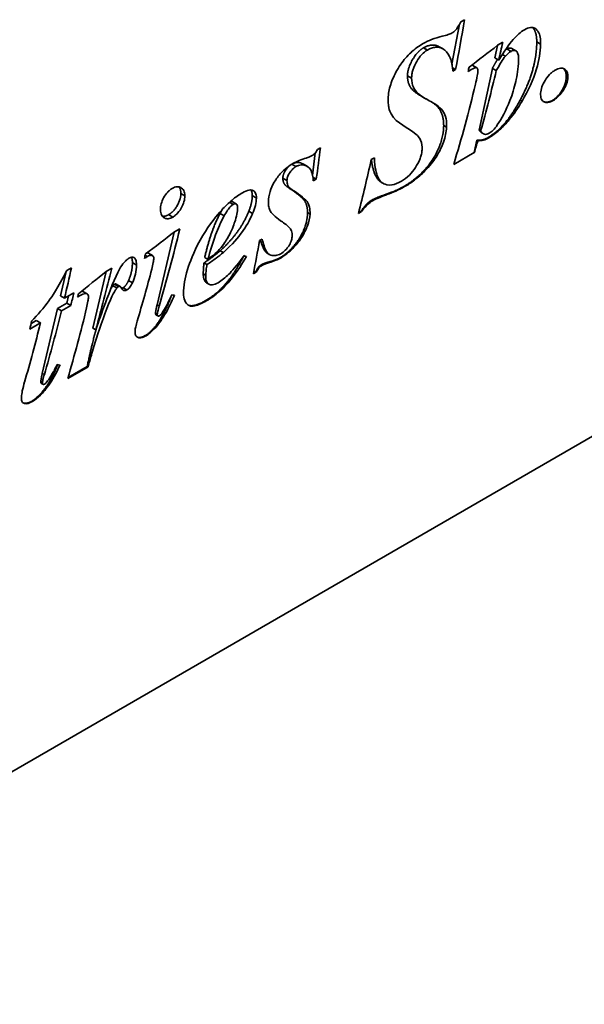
# Model space of a CAD drawing. Header units: millimetres. Extents: x 66 to 1674, y 20 to 1168.
# Tile 16 of 23: x 1454 to 1470, y 327 to 355. Entities that reach past the tile are written whole.
import ezdxf

# ---------------------------------------------------------------- set-up
doc = ezdxf.new("R2010")
doc.units = ezdxf.units.MM
doc.header["$LTSCALE"] = 4
doc.layers.add('Krawędzie widoczne(ISO)', color=7, linetype='Continuous', lineweight=35, true_color=0x262659)
doc.layers.add('Widoczne krawędzie styczne(ISO)', color=7, linetype='Continuous', lineweight=35, true_color=0x1a1a3e)

msp = doc.modelspace()

# ---------------------------------------------------------------- linework, layer by layer
at = {"layer": 'Krawędzie widoczne(ISO)'}
for p, q in [((1466.3, 354.793), (1466.405, 354.854)), ((1466.268, 354.73), (1466.048, 353.574)), ((1467.361, 354.12), (1467.509, 354.205)), ((1465.793, 354.014), (1465.678, 354.08)), ((1467.353, 354.113), (1467.277, 353.763)), ((1467.885, 353.959), (1467.768, 354.026)), ((1467.394, 353.695), (1467.277, 353.763)), ((1467.584, 353.805), (1467.496, 353.855)), ((1466.154, 353.423), (1466.064, 353.475)), ((1466.154, 353.423), (1466.075, 353.377)), ((1466.768, 353.472), (1466.649, 353.54)), ((1467.211, 353.456), (1466.831, 351.684)), ((1467.322, 353.392), (1467.211, 353.456)), ((1465.309, 352.577), (1465.191, 352.645)), ((1407.18, 306.58), (1485.366, 351.72)), ((1466.873, 351.66), (1466.831, 351.684)), ((1466.767, 351.392), (1466.689, 351.037)), ((1466.791, 351.378), (1466.767, 351.392)), ((1466.957, 351.575), (1466.925, 351.593)), ((1462.182, 351.13), (1462.269, 351.18)), ((1462.123, 351.032), (1462.047, 350.38)), ((1463.729, 350.837), (1463.819, 350.889)), ((1466.689, 351.037), (1466.099, 350.696)), ((1461.885, 350.646), (1461.766, 350.714)), ((1462.151, 350.276), (1462.056, 350.331)), ((1462.151, 350.276), (1462.064, 350.225)), ((1464.078, 350.152), (1464.029, 350.18)), ((1459.855, 349.563), (1459.735, 349.632)), ((1463.455, 349.349), (1463.363, 349.295)), ((1463.44, 349.358), (1463.368, 349.317)), ((1463.455, 349.349), (1463.44, 349.358)), ((1458.081, 348.762), (1458.229, 348.847)), ((1458.069, 348.753), (1457.577, 346.668)), ((1460.52, 348.512), (1460.596, 348.557)), ((1457.447, 348.081), (1457.328, 348.15)), ((1459.038, 347.974), (1458.947, 348.027)), ((1460.804, 348.112), (1460.765, 348.134)), ((1454.989, 347.656), (1455.119, 347.73)), ((1456.116, 347.627), (1456.274, 347.719)), ((1459.01, 347.822), (1458.926, 347.871)), ((1454.952, 347.585), (1454.799, 346.93)), ((1456.115, 347.627), (1455.731, 345.999)), ((1460.432, 347.612), (1460.345, 347.561)), ((1460.416, 347.621), (1460.349, 347.583)), ((1460.432, 347.612), (1460.416, 347.621)), ((1456.422, 347.152), (1456.309, 347.217)), ((1456.514, 347.198), (1456.401, 347.263)), ((1459.063, 347.262), (1459.013, 347.291)), ((1454.919, 346.861), (1454.799, 346.93)), ((1454.919, 346.861), (1455.186, 347.015)), ((1455.029, 346.924), (1454.983, 346.72)), ((1455.567, 346.984), (1455.448, 347.052)), ((1454.714, 346.564), (1454.281, 344.698)), ((1454.983, 346.72), (1454.714, 346.564)), ((1454.832, 346.496), (1454.714, 346.564)), ((1455.101, 346.652), (1454.832, 346.496)), ((1455.101, 346.652), (1454.983, 346.72)), ((1457.602, 346.348), (1457.557, 346.374)), ((1454.227, 346.147), (1453.923, 345.972)), ((1454.109, 346.215), (1453.955, 346.126)), ((1454.227, 346.147), (1454.109, 346.215)), ((1455.814, 345.951), (1455.731, 345.999)), ((1455.595, 344.888), (1455.011, 344.551)), ((1455.572, 344.901), (1455.02, 344.582)), ((1455.595, 344.888), (1455.572, 344.901)), ((1454.296, 344.389), (1454.254, 344.412))]:
    msp.add_line(p, q, dxfattribs=at)
for centre, major_axis, ratio, start_param, end_param in [((1439.188, 369.136), (-9.572, 37.734), 0.691547, 4.116107, 4.156721), ((1440.546, 369.92), (-7.477, 38.523), 0.702376, 4.146406, 4.16079), ((1440.978, 370.17), (-165.366, -124.758), 0.138768, 1.620844, 1.625834), ((1439.618, 369.385), (7.477, -38.523), 0.702376, 1.010782, 1.014207), ((1440.545, 369.919), (-7.629, 38.468), 0.701706, 4.084685, 4.134559), ((1439.963, 369.584), (7.395, -38.552), 0.702729, 0.929835, 0.996375), ((1440.561, 369.929), (-7.236, 38.608), 0.703398, 4.074794, 4.08478), ((1435.293, 366.887), (-14.216, 35.672), 0.652276, 3.990518, 4.017821), ((1437.029, 367.889), (10.295, -37.441), 0.686936, 0.874311, 0.920106), ((1431.269, 364.564), (-5.821, 39.088), 0.708602, 4.133494, 4.195868), ((1431.722, 364.826), (-171.85, -128.55), 0.133699, 1.619444, 1.624336), ((1433.806, 366.029), (14.103, -35.727), 0.653544, 0.794122, 0.823653), ((1430.333, 364.023), (4.804, -39.412), 0.711531, 1.067278, 1.070801), ((1431.096, 364.464), (-41.601, 20.01), 0.068653, 2.373985, 2.376241), ((1427.98, 362.665), (-5.965, 39.041), 0.708137, 4.190398, 4.214469), ((1429.315, 363.436), (-5.819, 39.089), 0.708609, 4.146285, 4.195916), ((1430.669, 364.218), (5.558, -39.174), 0.709423, 0.995109, 1.03733), ((1429.628, 363.617), (-137.341, -108.337), 0.165868, 1.627241, 1.633111), ((1428.245, 362.818), (-6.799, 38.76), 0.705154, 4.162558, 4.172735), ((1428.407, 362.912), (6.264, -38.942), 0.707122, 1.036516, 1.03906), ((1428.325, 362.864), (-51.59, 13.526), 0.186785, 2.231741, 2.233603), ((1428.783, 363.129), (7.373, -38.56), 0.702823, 0.939407, 0.998019), ((1427.98, 362.665), (-6.166, 38.975), 0.70746, 4.124059, 4.175968), ((1427.377, 362.317), (5.972, -39.039), 0.708114, 0.990592, 1.038481), ((1427.047, 362.127), (9.167, -37.893), 0.693922, 0.970541, 0.977098), ((1424.941, 360.91), (-50.864, 14.023), 0.181317, 2.245032, 2.246993), ((1466.28, 384.778), (42.857, -74.231), 0.57735, 5.173935, 6.852137)]:
    msp.add_ellipse(centre, major_axis=major_axis, ratio=ratio, start_param=start_param, end_param=end_param, dxfattribs=at)
for points, degree, knots in [([(1466.051, 354.473), (1466.086, 354.493), (1466.12, 354.52), (1466.175, 354.579), (1466.196, 354.607), (1466.249, 354.692), (1466.276, 354.745), (1466.3, 354.793)], 3, [0, 0, 0, 0, 0.02584113, 0.02584113, 0.04468901, 0.04468901, 0.06652934, 0.06652934, 0.06652934, 0.06652934]), ([(1465.772, 354.378), (1465.826, 354.392), (1465.887, 354.408), (1465.979, 354.439), (1466.02, 354.455), (1466.051, 354.473)], 3, [0, 0, 0, 0, 0.04094598, 0.04094598, 0.06875751, 0.06875751, 0.06875751, 0.06875751]), ([(1467.394, 353.695), (1467.547, 353.938), (1467.691, 354.15), (1467.839, 354.32), (1467.897, 354.384), (1468.024, 354.494), (1468.078, 354.533), (1468.132, 354.565)], 3, [0, 0, 0, 0, 0.1507372, 0.1507372, 0.1892912, 0.1892912, 0.2166117, 0.2166117, 0.2166117, 0.2166117]), ([(1468.132, 354.565), (1468.193, 354.6), (1468.252, 354.624), (1468.355, 354.635), (1468.396, 354.627), (1468.481, 354.579), (1468.511, 354.533), (1468.552, 354.463), (1468.57, 354.412), (1468.593, 354.292), (1468.598, 354.225), (1468.596, 354.154)], 3, [0, 0, 0, 0, 0.0448332, 0.0448332, 0.0825487, 0.0825487, 0.1337278, 0.1337278, 0.2183264, 0.2183264, 0.3093483, 0.3093483, 0.3093483, 0.3093483]), ([(1465.222, 354.171), (1465.301, 354.217), (1465.386, 354.254), (1465.566, 354.322), (1465.672, 354.353), (1465.772, 354.378)], 3, [0, 0, 0, 0, 0.0586509, 0.0586509, 0.1351873, 0.1351873, 0.1351873, 0.1351873]), ([(1464.216, 352.548), (1464.215, 352.673), (1464.233, 352.805), (1464.312, 353.08), (1464.369, 353.214), (1464.474, 353.411), (1464.52, 353.49), (1464.665, 353.7), (1464.761, 353.81), (1464.98, 354.015), (1465.101, 354.101), (1465.222, 354.171)], 3, [0, 0, 0, 0, 0.0800934, 0.0800934, 0.157934, 0.157934, 0.1971005, 0.1971005, 0.256095, 0.256095, 0.3215872, 0.3215872, 0.3215872, 0.3215872]), ([(1465.345, 353.984), (1465.287, 353.951), (1465.231, 353.906), (1465.126, 353.792), (1465.08, 353.727), (1465.004, 353.597), (1464.958, 353.508), (1464.914, 353.367), (1464.905, 353.328), (1464.892, 353.25), (1464.89, 353.213), (1464.89, 353.177)], 3, [0, 0, 0, 0, 0.0431586, 0.0431586, 0.0859178, 0.0859178, 0.1223319, 0.1223319, 0.1366749, 0.1366749, 0.1511919, 0.1511919, 0.1511919, 0.1511919]), ([(1465.678, 354.08), (1465.639, 354.103), (1465.428, 354.159), (1465.235, 354.048)], 2, [0.734375, 0.734375, 0.734375, 1, 2, 2, 2]), ([(1465.981, 353.8), (1465.932, 353.896), (1465.868, 353.974), (1465.717, 354.055), (1465.645, 354.067), (1465.538, 354.059), (1465.501, 354.051), (1465.424, 354.025), (1465.385, 354.007), (1465.345, 353.984)], 3, [0, 0, 0, 0, 0.0860492, 0.0860492, 0.1518114, 0.1518114, 0.1854881, 0.1854881, 0.2193045, 0.2193045, 0.2193045, 0.2193045]), ([(1467.746, 353.946), (1467.718, 353.93), (1467.69, 353.91), (1467.635, 353.862), (1467.609, 353.835), (1467.584, 353.805)], 3, [0, 0, 0, 0, 0.02076058, 0.02076058, 0.0418736, 0.0418736, 0.0418736, 0.0418736]), ([(1467.965, 353.677), (1467.967, 353.75), (1467.962, 353.82), (1467.932, 353.919), (1467.913, 353.938), (1467.88, 353.964), (1467.858, 353.973), (1467.819, 353.973), (1467.805, 353.971), (1467.776, 353.962), (1467.761, 353.955), (1467.746, 353.946)], 3, [0, 0, 0, 0, 0.0480075, 0.0480075, 0.0896202, 0.0896202, 0.1454758, 0.1454758, 0.173726, 0.173726, 0.2026556, 0.2026556, 0.2026556, 0.2026556]), ([(1468.596, 354.154), (1468.591, 353.927), (1468.554, 353.69), (1468.387, 353.127), (1468.242, 352.817), (1468.062, 352.513)], 3, [0, 0, 0, 0, 0.147696, 0.147696, 0.3335418, 0.3335418, 0.3335418, 0.3335418]), ([(1466.063, 353.485), (1466.056, 353.533), (1466.048, 353.579), (1466.024, 353.686), (1466.006, 353.748), (1465.981, 353.8)], 3, [0.02468797, 0.02468797, 0.02468797, 0.02468797, 0.05726126, 0.05726126, 0.10356737, 0.10356737, 0.10356737, 0.10356737]), ([(1467.121, 351.596), (1467.158, 351.617), (1467.194, 351.645), (1467.276, 351.727), (1467.315, 351.778), (1467.466, 351.998), (1467.607, 352.26), (1467.785, 352.717), (1467.839, 352.898), (1467.92, 353.244), (1467.959, 353.459), (1467.965, 353.677)], 3, [0, 0, 0, 0, 0.0271703, 0.0271703, 0.0638866, 0.0638866, 0.1772147, 0.1772147, 0.2515776, 0.2515776, 0.3223581, 0.3223581, 0.3223581, 0.3223581]), ([(1467.584, 353.805), (1467.542, 353.753), (1467.5, 353.692), (1467.415, 353.557), (1467.366, 353.472), (1467.322, 353.392)], 3, [0, 0, 0, 0, 0.03576418, 0.03576418, 0.08411175, 0.08411175, 0.08411175, 0.08411175]), ([(1466.795, 353.397), (1466.795, 353.417), (1466.793, 353.434), (1466.78, 353.464), (1466.772, 353.47), (1466.761, 353.476), (1466.752, 353.478), (1466.722, 353.477), (1466.7, 353.469), (1466.638, 353.441), (1466.571, 353.403), (1466.514, 353.371)], 3, [0, 0, 0, 0, 0.012454, 0.012454, 0.025928, 0.025928, 0.0610335, 0.0610335, 0.1326417, 0.1326417, 0.3211407, 0.3211407, 0.3211407, 0.3211407]), ([(1466.724, 352.999), (1466.743, 353.077), (1466.763, 353.166), (1466.786, 353.297), (1466.794, 353.355), (1466.795, 353.397)], 3, [0, 0, 0, 0, 0.04650604, 0.04650604, 0.07890727, 0.07890727, 0.07890727, 0.07890727]), ([(1468.595, 352.742), (1468.599, 352.8), (1468.612, 352.861), (1468.657, 352.987), (1468.687, 353.047), (1468.751, 353.152), (1468.795, 353.217), (1468.88, 353.306), (1468.905, 353.329), (1468.958, 353.37), (1468.985, 353.389), (1469.012, 353.404)], 3, [0, 0, 0, 0, 0.0384392, 0.0384392, 0.0749602, 0.0749602, 0.1031653, 0.1031653, 0.1145267, 0.1145267, 0.1263626, 0.1263626, 0.1263626, 0.1263626]), ([(1469.012, 353.404), (1469.065, 353.435), (1469.116, 353.454), (1469.206, 353.465), (1469.244, 353.457), (1469.302, 353.427), (1469.337, 353.402), (1469.369, 353.329), (1469.375, 353.306), (1469.381, 353.254), (1469.382, 353.225), (1469.38, 353.195)], 3, [0, 0, 0, 0, 0.0390578, 0.0390578, 0.0749487, 0.0749487, 0.1018026, 0.1018026, 0.1125021, 0.1125021, 0.1234649, 0.1234649, 0.1234649, 0.1234649]), ([(1464.771, 353.246), (1464.771, 353.041), (1464.944, 352.788), (1465.191, 352.645)], 2, [0, 0, 0, 1, 1.8, 1.8, 1.8]), ([(1464.89, 353.177), (1464.891, 353.076), (1464.909, 352.99), (1464.951, 352.894), (1464.961, 352.874), (1464.972, 352.856)], 3, [0, 0, 0, 0, 0.06416467, 0.06416467, 0.08299811, 0.08299811, 0.08299811, 0.08299811]), ([(1469.38, 353.195), (1469.376, 353.137), (1469.363, 353.075), (1469.317, 352.949), (1469.286, 352.889), (1469.21, 352.769), (1469.166, 352.71), (1469.089, 352.632), (1469.063, 352.609), (1469.01, 352.566), (1468.982, 352.548), (1468.954, 352.532)], 3, [0, 0, 0, 0, 0.0389181, 0.0389181, 0.0753795, 0.0753795, 0.1134348, 0.1134348, 0.1319591, 0.1319591, 0.1513121, 0.1513121, 0.1513121, 0.1513121]), ([(1464.972, 352.856), (1465.005, 352.801), (1465.046, 352.761), (1465.191, 352.641), (1465.329, 352.563), (1465.441, 352.505)], 3, [0.0829981, 0.0829981, 0.0829981, 0.0829981, 0.1389865, 0.1389865, 0.2615746, 0.2615746, 0.2615746, 0.2615746]), ([(1465.441, 352.505), (1465.606, 352.419), (1465.738, 352.319), (1465.829, 352.166), (1465.86, 352.103), (1465.893, 351.932), (1465.898, 351.851), (1465.894, 351.765)], 3, [0, 0, 0, 0, 0.1726942, 0.1726942, 0.2285469, 0.2285469, 0.2715834, 0.2715834, 0.2715834, 0.2715834]), ([(1465.446, 352.502), (1465.636, 352.382), (1465.811, 352.078), (1465.811, 351.812)], 2, [0.226479, 0.226479, 0.226479, 1, 2, 2, 2]), ([(1468.062, 352.513), (1467.953, 352.329), (1467.83, 352.148), (1467.605, 351.876), (1467.511, 351.776), (1467.312, 351.599), (1467.211, 351.525), (1467.108, 351.466)], 3, [0, 0, 0, 0, 0.1127686, 0.1127686, 0.187534, 0.187534, 0.2633188, 0.2633188, 0.2633188, 0.2633188]), ([(1468.954, 352.532), (1468.903, 352.502), (1468.854, 352.483), (1468.765, 352.472), (1468.728, 352.479), (1468.666, 352.511), (1468.635, 352.537), (1468.607, 352.604), (1468.601, 352.628), (1468.594, 352.682), (1468.593, 352.711), (1468.595, 352.742)], 3, [0, 0, 0, 0, 0.0382945, 0.0382945, 0.0737696, 0.0737696, 0.1076889, 0.1076889, 0.1232063, 0.1232063, 0.139276, 0.139276, 0.139276, 0.139276]), ([(1464.302, 352.147), (1464.273, 352.201), (1464.252, 352.261), (1464.231, 352.359), (1464.226, 352.39), (1464.222, 352.423)], 3, [0, 0, 0, 0, 0.05002495, 0.05002495, 0.07261753, 0.07261753, 0.07261753, 0.07261753]), ([(1465.189, 351.12), (1465.195, 351.225), (1465.181, 351.315), (1465.14, 351.412), (1465.131, 351.431), (1465.108, 351.468), (1465.082, 351.509), (1464.796, 351.755), (1464.458, 351.865), (1464.302, 352.147)], 3, [0, 0, 0, 0, 0.0699457, 0.0699457, 0.088581, 0.088581, 0.1086778, 0.1086778, 0.1719832, 0.1719832, 0.1719832, 0.1719832]), ([(1465.894, 351.765), (1465.887, 351.63), (1465.859, 351.488), (1465.765, 351.226), (1465.699, 351.075), (1465.509, 350.78), (1465.405, 350.648), (1465.177, 350.416), (1465.077, 350.329), (1464.88, 350.179), (1464.784, 350.116), (1464.689, 350.061)], 3, [0, 0, 0, 0, 0.0889955, 0.0889955, 0.1556689, 0.1556689, 0.2084623, 0.2084623, 0.2471753, 0.2471753, 0.2834922, 0.2834922, 0.2834922, 0.2834922]), ([(1466.873, 351.66), (1466.91, 351.608), (1466.947, 351.574), (1467, 351.559), (1467.022, 351.558), (1467.071, 351.57), (1467.096, 351.581), (1467.121, 351.596)], 3, [0, 0, 0, 0, 0.0602435, 0.0602435, 0.0887289, 0.0887289, 0.1150035, 0.1150035, 0.1150035, 0.1150035]), ([(1467.108, 351.466), (1467.059, 351.437), (1467.005, 351.41), (1466.909, 351.384), (1466.846, 351.379), (1466.791, 351.378)], 3, [0, 0, 0, 0, 0.03677425, 0.03677425, 0.07533629, 0.07533629, 0.07533629, 0.07533629]), ([(1462.031, 350.952), (1462.055, 350.965), (1462.079, 350.984), (1462.117, 351.024), (1462.132, 351.042), (1462.159, 351.084), (1462.171, 351.106), (1462.182, 351.13)], 3, [0, 0, 0, 0, 0.01797219, 0.01797219, 0.0305826, 0.0305826, 0.04412903, 0.04412903, 0.04412903, 0.04412903]), ([(1464.597, 350.217), (1464.675, 350.262), (1464.752, 350.32), (1464.891, 350.459), (1464.949, 350.531), (1465.042, 350.675), (1465.096, 350.767), (1465.151, 350.916), (1465.164, 350.957), (1465.182, 351.04), (1465.187, 351.081), (1465.189, 351.12)], 3, [0, 0, 0, 0, 0.057822, 0.057822, 0.1077079, 0.1077079, 0.1476006, 0.1476006, 0.1635154, 0.1635154, 0.1798294, 0.1798294, 0.1798294, 0.1798294]), ([(1461.498, 350.735), (1461.552, 350.766), (1461.609, 350.792), (1461.728, 350.841), (1461.795, 350.864), (1461.86, 350.883)], 3, [0, 0, 0, 0, 0.04036273, 0.04036273, 0.08976104, 0.08976104, 0.08976104, 0.08976104]), ([(1461.86, 350.883), (1461.891, 350.892), (1461.925, 350.903), (1461.981, 350.926), (1462.007, 350.937), (1462.031, 350.952)], 3, [0, 0, 0, 0, 0.02404109, 0.02404109, 0.04200264, 0.04200264, 0.04200264, 0.04200264]), ([(1463.733, 350.839), (1463.767, 350.555), (1463.92, 350.243), (1464.029, 350.18)], 2, [0.15227, 0.15227, 0.15227, 1, 1.680851, 1.680851, 1.680851]), ([(1463.819, 350.889), (1463.832, 350.584), (1463.881, 350.43), (1463.958, 350.254), (1464.013, 350.186), (1464.132, 350.123), (1464.209, 350.095), (1464.409, 350.125), (1464.501, 350.162), (1464.597, 350.217)], 3, [0, 0, 0, 0, 0.2108208, 0.2108208, 0.4253295, 0.4253295, 0.5477841, 0.5477841, 0.6408636, 0.6408636, 0.6408636, 0.6408636]), ([(1460.776, 349.633), (1460.778, 349.722), (1460.793, 349.818), (1460.853, 350.009), (1460.893, 350.099), (1461.001, 350.287), (1461.066, 350.375), (1461.194, 350.511), (1461.249, 350.561), (1461.369, 350.655), (1461.434, 350.698), (1461.498, 350.735)], 3, [0, 0, 0, 0, 0.0583472, 0.0583472, 0.1114644, 0.1114644, 0.1718946, 0.1718946, 0.2142399, 0.2142399, 0.2617984, 0.2617984, 0.2617984, 0.2617984]), ([(1461.393, 350.669), (1461.317, 350.611), (1461.192, 350.408), (1461.192, 350.305)], 2, [0.248096, 0.248096, 0.248096, 1, 2, 2, 2]), ([(1461.566, 350.635), (1461.528, 350.612), (1461.49, 350.584), (1461.432, 350.524), (1461.404, 350.49), (1461.355, 350.408), (1461.338, 350.372), (1461.321, 350.319), (1461.317, 350.302), (1461.312, 350.269), (1461.31, 350.252), (1461.31, 350.237)], 3, [0, 0, 0, 0, 0.02842545, 0.02842545, 0.04589716, 0.04589716, 0.05818706, 0.05818706, 0.0640509, 0.0640509, 0.07007727, 0.07007727, 0.07007727, 0.07007727]), ([(1462.064, 350.225), (1462.06, 350.337), (1462.042, 350.441), (1461.979, 350.563), (1461.94, 350.621), (1461.819, 350.678), (1461.772, 350.69), (1461.694, 350.684), (1461.669, 350.679), (1461.618, 350.661), (1461.592, 350.65), (1461.566, 350.635)], 3, [0, 0, 0, 0, 0.0757539, 0.0757539, 0.1149227, 0.1149227, 0.1362507, 0.1362507, 0.1459382, 0.1459382, 0.1554597, 0.1554597, 0.1554597, 0.1554597]), ([(1461.31, 350.237), (1461.309, 350.183), (1461.317, 350.136), (1461.344, 350.073), (1461.369, 350.028), (1461.472, 349.963)], 3, [0, 0, 0, 0, 0.03474915, 0.03474915, 0.05633735, 0.05633735, 0.05633735, 0.05633735]), ([(1457.674, 349.396), (1457.673, 349.451), (1457.68, 349.509), (1457.713, 349.628), (1457.736, 349.684), (1457.799, 349.801), (1457.835, 349.852), (1457.896, 349.92), (1457.918, 349.94), (1457.964, 349.978), (1457.988, 349.995), (1458.012, 350.009)], 3, [0, 0, 0, 0, 0.0349738, 0.0349738, 0.0676008, 0.0676008, 0.1046043, 0.1046043, 0.1241399, 0.1241399, 0.1445084, 0.1445084, 0.1445084, 0.1445084]), ([(1458.012, 350.009), (1458.06, 350.036), (1458.106, 350.053), (1458.191, 350.061), (1458.227, 350.053), (1458.292, 350.018), (1458.322, 349.99), (1458.353, 349.928), (1458.36, 349.906), (1458.371, 349.856), (1458.374, 349.829), (1458.374, 349.8)], 3, [0, 0, 0, 0, 0.0350595, 0.0350595, 0.0670521, 0.0670521, 0.1004815, 0.1004815, 0.1164364, 0.1164364, 0.1330319, 0.1330319, 0.1330319, 0.1330319]), ([(1460.027, 349.885), (1460.093, 349.923), (1460.161, 349.954), (1460.281, 349.972), (1460.315, 349.959), (1460.362, 349.935), (1460.387, 349.911), (1460.413, 349.859), (1460.42, 349.837), (1460.429, 349.789), (1460.431, 349.763), (1460.431, 349.735)], 3, [0, 0, 0, 0, 0.0487034, 0.0487034, 0.0950403, 0.0950403, 0.1792239, 0.1792239, 0.2253358, 0.2253358, 0.2738764, 0.2738764, 0.2738764, 0.2738764]), ([(1461.472, 349.963), (1461.607, 349.874), (1461.801, 349.739), (1461.898, 349.614), (1461.935, 349.564), (1461.97, 349.414), (1461.975, 349.348), (1461.971, 349.276)], 3, [0, 0, 0, 0, 0.1518719, 0.1518719, 0.1760696, 0.1760696, 0.191938, 0.191938, 0.191938, 0.191938]), ([(1464.689, 350.061), (1464.534, 349.971), (1464.353, 349.895), (1464.123, 349.81), (1463.877, 349.72), (1463.77, 349.658)], 3, [0, 0, 0, 0, 0.1148009, 0.1148009, 0.1533336, 0.1533336, 0.1533336, 0.1533336]), ([(1458.374, 349.8), (1458.375, 349.745), (1458.368, 349.688), (1458.335, 349.571), (1458.312, 349.515), (1458.259, 349.419), (1458.222, 349.359), (1458.147, 349.278), (1458.125, 349.257), (1458.078, 349.219), (1458.054, 349.202), (1458.029, 349.188)], 3, [0, 0, 0, 0, 0.0346145, 0.0346145, 0.067036, 0.067036, 0.0922173, 0.0922173, 0.1023716, 0.1023716, 0.1129226, 0.1129226, 0.1129226, 0.1129226]), ([(1458.336, 347.074), (1458.349, 347.292), (1458.401, 347.527), (1458.551, 347.974), (1458.672, 348.29), (1459.09, 348.992), (1459.3, 349.243), (1459.531, 349.495), (1459.629, 349.591), (1459.829, 349.758), (1459.927, 349.828), (1460.027, 349.885)], 3, [0, 0, 0, 0, 0.1449396, 0.1449396, 0.2622617, 0.2622617, 0.3707507, 0.3707507, 0.4472371, 0.4472371, 0.5203822, 0.5203822, 0.5203822, 0.5203822]), ([(1460.431, 349.735), (1460.43, 349.668), (1460.42, 349.598), (1460.383, 349.447), (1460.356, 349.369), (1460.323, 349.291)], 3, [0, 0, 0, 0, 0.04327785, 0.04327785, 0.08888151, 0.08888151, 0.08888151, 0.08888151]), ([(1458.029, 349.188), (1457.984, 349.162), (1457.939, 349.145), (1457.857, 349.138), (1457.821, 349.145), (1457.758, 349.178), (1457.728, 349.204), (1457.696, 349.268), (1457.688, 349.29), (1457.678, 349.34), (1457.675, 349.367), (1457.674, 349.396)], 3, [0, 0, 0, 0, 0.0338769, 0.0338769, 0.0660674, 0.0660674, 0.0971748, 0.0971748, 0.1112898, 0.1112898, 0.1259299, 0.1259299, 0.1259299, 0.1259299]), ([(1459.038, 347.974), (1459.264, 348.142), (1459.361, 348.247), (1459.512, 348.428), (1459.587, 348.555), (1459.718, 348.787), (1459.778, 348.951), (1459.835, 349.122), (1459.856, 349.197), (1459.884, 349.336), (1459.891, 349.402), (1459.892, 349.463)], 3, [0, 0, 0, 0, 0.168432, 0.168432, 0.461673, 0.461673, 1.230922, 1.230922, 1.823331, 1.823331, 2.368211, 2.368211, 2.368211, 2.368211]), ([(1459.762, 349.551), (1459.74, 349.538), (1459.717, 349.52), (1459.663, 349.466), (1459.632, 349.425), (1459.568, 349.333), (1459.534, 349.276), (1459.504, 349.221)], 3, [0, 0, 0, 0, 0.01669523, 0.01669523, 0.04276965, 0.04276965, 0.07590269, 0.07590269, 0.07590269, 0.07590269]), ([(1459.892, 349.463), (1459.893, 349.488), (1459.89, 349.512), (1459.874, 349.549), (1459.863, 349.558), (1459.845, 349.569), (1459.832, 349.572), (1459.799, 349.569), (1459.781, 349.561), (1459.762, 349.551)], 3, [0, 0, 0, 0, 0.01617794, 0.01617794, 0.03244416, 0.03244416, 0.05703293, 0.05703293, 0.08531571, 0.08531571, 0.08531571, 0.08531571]), ([(1460.831, 349.363), (1460.811, 349.396), (1460.797, 349.435), (1460.778, 349.526), (1460.775, 349.578), (1460.776, 349.633)], 3, [0, 0, 0, 0, 0.03362516, 0.03362516, 0.06948136, 0.06948136, 0.06948136, 0.06948136]), ([(1463.77, 349.658), (1463.72, 349.63), (1463.67, 349.593), (1463.589, 349.514), (1463.539, 349.459), (1463.455, 349.349)], 3, [0, 0, 0, 0, 0.03671932, 0.03671932, 0.06222929, 0.06222929, 0.06222929, 0.06222929]), ([(1459.504, 349.221), (1459.406, 349.044), (1459.325, 348.856), (1459.17, 348.441), (1459.098, 348.201), (1459.038, 347.974)], 3, [0, 0, 0, 0, 0.1060472, 0.1060472, 0.2415626, 0.2415626, 0.2415626, 0.2415626]), ([(1460.323, 349.291), (1460.239, 349.096), (1460.134, 348.911), (1459.917, 348.617), (1459.746, 348.403), (1459.482, 348.173)], 3, [0, 0, 0, 0, 0.1136418, 0.1136418, 0.1931077, 0.1931077, 0.1931077, 0.1931077]), ([(1461.177, 349.048), (1461.107, 349.095), (1461.033, 349.149), (1460.916, 349.253), (1460.864, 349.307), (1460.831, 349.363)], 3, [0, 0, 0, 0, 0.0811279, 0.0811279, 0.146986, 0.146986, 0.146986, 0.146986]), ([(1461.971, 349.276), (1461.965, 349.169), (1461.94, 349.057), (1461.881, 348.893), (1461.858, 348.835), (1461.773, 348.663), (1461.707, 348.56), (1461.561, 348.375), (1461.466, 348.27), (1461.286, 348.114), (1461.213, 348.062), (1461.14, 348.02)], 3, [0, 0, 0, 0, 0.0707404, 0.0707404, 0.0975146, 0.0975146, 0.144346, 0.144346, 0.1871127, 0.1871127, 0.2155964, 0.2155964, 0.2155964, 0.2155964]), ([(1461.457, 348.621), (1461.461, 348.686), (1461.454, 348.743), (1461.425, 348.817), (1461.415, 348.834), (1461.364, 348.909), (1461.276, 348.979), (1461.177, 349.048)], 3, [0, 0, 0, 0, 0.0439734, 0.0439734, 0.0675654, 0.0675654, 0.183867, 0.183867, 0.183867, 0.183867]), ([(1460.596, 348.557), (1460.627, 348.429), (1460.669, 348.281), (1460.738, 348.165), (1460.775, 348.116), (1460.896, 348.077), (1460.948, 348.078), (1461.031, 348.089), (1461.08, 348.105), (1461.131, 348.135)], 3, [0, 0, 0, 0, 0.1036893, 0.1036893, 0.1467365, 0.1467365, 0.1772728, 0.1772728, 0.2148707, 0.2148707, 0.2148707, 0.2148707]), ([(1461.131, 348.135), (1461.175, 348.16), (1461.219, 348.193), (1461.306, 348.28), (1461.338, 348.324), (1461.387, 348.4), (1461.411, 348.445), (1461.445, 348.537), (1461.454, 348.58), (1461.457, 348.621)], 3, [0, 0, 0, 0, 0.0327586, 0.0327586, 0.0673607, 0.0673607, 0.1149694, 0.1149694, 0.1619162, 0.1619162, 0.1619162, 0.1619162]), ([(1460.544, 348.526), (1460.616, 348.3), (1460.715, 348.163), (1460.765, 348.134)], 2, [0.133992, 0.133992, 0.133992, 1, 1.506667, 1.506667, 1.506667]), ([(1456.501, 347.695), (1456.539, 347.763), (1456.584, 347.83), (1456.655, 347.912), (1456.678, 347.935), (1456.724, 347.975), (1456.747, 347.992), (1456.771, 348.005)], 3, [0, 0, 0, 0, 0.0411121, 0.0411121, 0.05914383, 0.05914383, 0.07654058, 0.07654058, 0.07654058, 0.07654058]), ([(1456.771, 348.005), (1456.799, 348.022), (1456.827, 348.032), (1456.876, 348.037), (1456.896, 348.033), (1456.929, 348.015), (1456.948, 348), (1456.972, 347.949), (1456.978, 347.926), (1456.986, 347.873), (1456.988, 347.842), (1456.988, 347.81)], 3, [0, 0, 0, 0, 0.02093341, 0.02093341, 0.03942652, 0.03942652, 0.05558663, 0.05558663, 0.06583502, 0.06583502, 0.07760789, 0.07760789, 0.07760789, 0.07760789]), ([(1457.305, 348.057), (1457.291, 348.049), (1457.277, 348.04), (1457.246, 348.021), (1457.229, 348.011), (1457.213, 348)], 3, [0, 0, 0, 0, 0.01054529, 0.01054529, 0.0227465, 0.0227465, 0.0227465, 0.0227465]), ([(1457.328, 348.15), (1457.323, 348.152), (1457.305, 348.16), (1457.288, 348.16)], 2, [0.8888889, 0.8888889, 0.8888889, 1, 1.2823098, 1.2823098, 1.2823098]), ([(1457.483, 348.006), (1457.483, 348.023), (1457.481, 348.037), (1457.469, 348.062), (1457.461, 348.072), (1457.441, 348.085), (1457.426, 348.093), (1457.387, 348.091), (1457.372, 348.087), (1457.34, 348.076), (1457.323, 348.067), (1457.305, 348.057)], 3, [0, 0, 0, 0, 0.01089693, 0.01089693, 0.02222565, 0.02222565, 0.03262238, 0.03262238, 0.03833625, 0.03833625, 0.04480304, 0.04480304, 0.04480304, 0.04480304]), ([(1457.425, 347.692), (1457.441, 347.753), (1457.456, 347.82), (1457.476, 347.925), (1457.482, 347.97), (1457.483, 348.006)], 3, [0, 0, 0, 0, 0.03597038, 0.03597038, 0.06266996, 0.06266996, 0.06266996, 0.06266996]), ([(1460.078, 348.081), (1459.806, 347.573), (1459.288, 346.97), (1458.974, 346.788)], 2, [0.008856, 0.008856, 0.008856, 1, 2, 2, 2]), ([(1460.144, 348.055), (1460.023, 347.849), (1459.885, 347.636), (1459.641, 347.324), (1459.519, 347.184), (1459.241, 346.94), (1459.116, 346.851), (1458.99, 346.779)], 3, [0, 0, 0, 0, 0.1262899, 0.1262899, 0.2088635, 0.2088635, 0.2745585, 0.2745585, 0.2745585, 0.2745585]), ([(1459.482, 348.173), (1459.415, 348.115), (1459.343, 348.058), (1459.189, 347.944), (1459.098, 347.881), (1459.01, 347.822)], 3, [0, 0, 0, 0, 0.0504116, 0.0504116, 0.115297, 0.115297, 0.115297, 0.115297]), ([(1459.328, 347.304), (1459.434, 347.365), (1459.539, 347.449), (1459.719, 347.626), (1459.855, 347.77), (1460.077, 348.082)], 3, [0, 0, 0, 0, 0.0791847, 0.0791847, 0.1398291, 0.1398291, 0.1398291, 0.1398291]), ([(1461.14, 348.02), (1461.089, 347.991), (1461.037, 347.967), (1460.926, 347.922), (1460.864, 347.901), (1460.804, 347.885)], 3, [0, 0, 0, 0, 0.03773385, 0.03773385, 0.08465884, 0.08465884, 0.08465884, 0.08465884]), ([(1455.814, 345.951), (1455.905, 346.205), (1456, 346.47), (1456.208, 347.032), (1456.372, 347.469), (1456.501, 347.695)], 3, [0, 0, 0, 0, 0.1494915, 0.1494915, 0.3309146, 0.3309146, 0.3309146, 0.3309146]), ([(1456.988, 347.81), (1456.987, 347.728), (1456.977, 347.642), (1456.937, 347.47), (1456.908, 347.386), (1456.868, 347.303)], 3, [0, 0, 0, 0, 0.0529657, 0.0529657, 0.1020289, 0.1020289, 0.1020289, 0.1020289]), ([(1459.01, 347.822), (1459.002, 347.767), (1458.994, 347.711), (1458.982, 347.612), (1458.977, 347.566), (1458.975, 347.523)], 3, [0, 0, 0, 0, 0.0344388, 0.0344388, 0.06276431, 0.06276431, 0.06276431, 0.06276431]), ([(1460.607, 347.81), (1460.578, 347.793), (1460.549, 347.773), (1460.511, 347.737), (1460.498, 347.721), (1460.463, 347.669), (1460.446, 347.639), (1460.432, 347.612)], 3, [0, 0, 0, 0, 0.02147468, 0.02147468, 0.03235336, 0.03235336, 0.04333573, 0.04333573, 0.04333573, 0.04333573]), ([(1460.804, 347.885), (1460.768, 347.875), (1460.728, 347.863), (1460.664, 347.838), (1460.634, 347.825), (1460.607, 347.81)], 3, [0, 0, 0, 0, 0.02870915, 0.02870915, 0.04874322, 0.04874322, 0.04874322, 0.04874322]), ([(1458.905, 347.563), (1458.905, 347.356), (1459.011, 347.291), (1459.013, 347.291)], 2, [0, 0, 0, 1, 1.015152, 1.015152, 1.015152]), ([(1458.975, 347.523), (1458.971, 347.457), (1458.976, 347.396), (1459.011, 347.301), (1459.038, 347.277), (1459.091, 347.245), (1459.126, 347.238), (1459.216, 347.249), (1459.271, 347.272), (1459.328, 347.304)], 3, [0, 0, 0, 0, 0.0438817, 0.0438817, 0.0863339, 0.0863339, 0.1405402, 0.1405402, 0.2072421, 0.2072421, 0.2072421, 0.2072421]), ([(1456.422, 347.152), (1456.406, 347.133), (1456.39, 347.108), (1456.349, 347.042), (1456.302, 346.962), (1456.113, 346.525), (1455.929, 346.006), (1455.79, 345.565), (1455.734, 345.373), (1455.659, 345.111), (1455.626, 344.998), (1455.595, 344.888)], 3, [0, 0, 0, 0, 0.0134065, 0.0134065, 0.0356677, 0.0356677, 0.0767509, 0.0767509, 0.097345, 0.097345, 0.1123235, 0.1123235, 0.1123235, 0.1123235]), ([(1456.401, 347.263), (1456.399, 347.264), (1456.378, 347.272), (1456.357, 347.26)], 2, [1.914286, 1.914286, 1.914286, 2, 3, 3, 3]), ([(1456.47, 347.194), (1456.462, 347.19), (1456.455, 347.184), (1456.439, 347.17), (1456.43, 347.161), (1456.422, 347.152)], 3, [0, 0, 0, 0, 0.00562517, 0.00562517, 0.01226752, 0.01226752, 0.01226752, 0.01226752]), ([(1456.71, 347.099), (1456.689, 347.087), (1456.669, 347.079), (1456.634, 347.075), (1456.619, 347.078), (1456.588, 347.095), (1456.577, 347.113), (1456.549, 347.16), (1456.527, 347.192), (1456.509, 347.201), (1456.504, 347.202), (1456.495, 347.202), (1456.491, 347.202), (1456.48, 347.199), (1456.475, 347.197), (1456.47, 347.194)], 3, [0, 0, 0, 0, 0.0152511, 0.0152511, 0.0286089, 0.0286089, 0.0492958, 0.0492958, 0.1314571, 0.1314571, 0.1508056, 0.1508056, 0.1752085, 0.1752085, 0.198471, 0.198471, 0.198471, 0.198471]), ([(1456.868, 347.303), (1456.848, 347.259), (1456.823, 347.213), (1456.78, 347.159), (1456.767, 347.143), (1456.738, 347.117), (1456.724, 347.107), (1456.71, 347.099)], 3, [0, 0, 0, 0, 0.02584093, 0.02584093, 0.03689606, 0.03689606, 0.04762668, 0.04762668, 0.04762668, 0.04762668]), ([(1455.605, 346.88), (1455.605, 346.905), (1455.603, 346.93), (1455.589, 346.964), (1455.581, 346.974), (1455.555, 346.991), (1455.538, 346.995), (1455.499, 346.993), (1455.478, 346.987), (1455.399, 346.952), (1455.341, 346.92), (1455.295, 346.893)], 3, [0, 0, 0, 0, 0.01666006, 0.01666006, 0.0289641, 0.0289641, 0.04347747, 0.04347747, 0.0594863, 0.0594863, 0.08150227, 0.08150227, 0.08150227, 0.08150227]), ([(1455.554, 346.585), (1455.567, 346.644), (1455.581, 346.714), (1455.598, 346.813), (1455.604, 346.854), (1455.605, 346.88)], 3, [0, 0, 0, 0, 0.03518773, 0.03518773, 0.0600479, 0.0600479, 0.0600479, 0.0600479]), ([(1458.078, 346.946), (1457.998, 346.759), (1457.902, 346.561), (1457.709, 346.238), (1457.609, 346.094), (1457.46, 345.935), (1457.421, 345.898), (1457.341, 345.832), (1457.301, 345.804), (1457.26, 345.78)], 3, [0, 0, 0, 0, 0.1105077, 0.1105077, 0.1980636, 0.1980636, 0.2281746, 0.2281746, 0.2579136, 0.2579136, 0.2579136, 0.2579136]), ([(1457.724, 346.44), (1457.767, 346.502), (1457.811, 346.578), (1457.9, 346.744), (1457.953, 346.854), (1458, 346.954)], 3, [0, 0, 0, 0, 0.040089, 0.040089, 0.1002976, 0.1002976, 0.1002976, 0.1002976]), ([(1458.99, 346.779), (1458.88, 346.715), (1458.762, 346.659), (1458.6, 346.626), (1458.545, 346.626), (1458.476, 346.655), (1458.462, 346.668), (1458.408, 346.717), (1458.376, 346.77), (1458.337, 346.907), (1458.331, 346.986), (1458.336, 347.074)], 3, [0, 0, 0, 0, 0.0820753, 0.0820753, 0.1302252, 0.1302252, 0.1551528, 0.1551528, 0.2631784, 0.2631784, 0.3722432, 0.3722432, 0.3722432, 0.3722432]), ([(1453.97, 346.201), (1454.147, 346.38), (1454.321, 346.578), (1454.477, 346.794), (1454.478, 346.796), (1454.479, 346.798)], 3, [0, 0, 0, 0, 0.1402032, 0.1402032, 0.1413088, 0.1413088, 0.1413088, 0.1413088]), ([(1457.639, 346.632), (1457.625, 346.585), (1457.61, 346.53), (1457.589, 346.447), (1457.582, 346.416), (1457.581, 346.397)], 3, [0, 0, 0, 0, 0.02823236, 0.02823236, 0.05007734, 0.05007734, 0.05007734, 0.05007734]), ([(1457.532, 346.426), (1457.532, 346.392), (1457.555, 346.375), (1457.557, 346.374)], 2, [0, 0, 0, 1, 1.1, 1.1, 1.1]), ([(1457.581, 346.397), (1457.58, 346.386), (1457.582, 346.376), (1457.589, 346.359), (1457.595, 346.353), (1457.605, 346.346), (1457.612, 346.343), (1457.623, 346.343), (1457.627, 346.344), (1457.634, 346.346), (1457.638, 346.348), (1457.641, 346.35)], 3, [0, 0, 0, 0, 0.00745264, 0.00745264, 0.01645127, 0.01645127, 0.02608432, 0.02608432, 0.0303275, 0.0303275, 0.03444794, 0.03444794, 0.03444794, 0.03444794]), ([(1457.641, 346.35), (1457.652, 346.356), (1457.663, 346.365), (1457.682, 346.383), (1457.69, 346.393), (1457.707, 346.415), (1457.716, 346.427), (1457.724, 346.44)], 3, [0, 0, 0, 0, 0.00787956, 0.00787956, 0.01471883, 0.01471883, 0.02256417, 0.02256417, 0.02256417, 0.02256417]), ([(1455.867, 346.098), (1455.817, 345.936), (1455.712, 345.558), (1455.572, 344.901)], 2, [2.480292, 2.480292, 2.480292, 3, 4, 4, 4]), ([(1456.945, 345.923), (1456.948, 345.959), (1456.955, 346), (1456.975, 346.091), (1456.99, 346.146), (1457.006, 346.198)], 3, [0, 0, 0, 0, 0.02450887, 0.02450887, 0.05628654, 0.05628654, 0.05628654, 0.05628654]), ([(1457.26, 345.78), (1457.208, 345.75), (1457.156, 345.728), (1457.064, 345.715), (1457.034, 345.725), (1456.99, 345.75), (1456.971, 345.772), (1456.946, 345.836), (1456.942, 345.877), (1456.945, 345.923)], 3, [0, 0, 0, 0, 0.0388035, 0.0388035, 0.0768286, 0.0768286, 0.1276044, 0.1276044, 0.1821724, 0.1821724, 0.1821724, 0.1821724]), ([(1454.72, 344.95), (1454.56, 344.544), (1454.17, 344.015), (1453.98, 343.905)], 2, [0.030398, 0.030398, 0.030398, 1, 2, 2, 2]), ([(1454.789, 344.941), (1454.711, 344.765), (1454.617, 344.582), (1454.394, 344.251), (1454.294, 344.144), (1454.152, 344.004), (1454.075, 343.941), (1453.996, 343.896)], 3, [0, 0, 0, 0, 0.1044351, 0.1044351, 0.2092712, 0.2092712, 0.3275791, 0.3275791, 0.3275791, 0.3275791]), ([(1454.434, 344.482), (1454.478, 344.541), (1454.521, 344.61), (1454.611, 344.763), (1454.662, 344.86), (1454.708, 344.951)], 3, [0, 0, 0, 0, 0.03882653, 0.03882653, 0.09361129, 0.09361129, 0.09361129, 0.09361129]), ([(1454.339, 344.664), (1454.325, 344.617), (1454.311, 344.567), (1454.292, 344.488), (1454.285, 344.45), (1454.283, 344.419)], 3, [0, 0, 0, 0, 0.02817515, 0.02817515, 0.04859945, 0.04859945, 0.04859945, 0.04859945]), ([(1453.68, 344.021), (1453.684, 344.076), (1453.694, 344.138), (1453.724, 344.28), (1453.747, 344.368), (1453.771, 344.453)], 3, [0, 0, 0, 0, 0.03711598, 0.03711598, 0.08817308, 0.08817308, 0.08817308, 0.08817308]), ([(1454.283, 344.419), (1454.282, 344.412), (1454.283, 344.406), (1454.287, 344.396), (1454.29, 344.392), (1454.299, 344.386), (1454.306, 344.384), (1454.319, 344.384), (1454.324, 344.385), (1454.335, 344.389), (1454.341, 344.391), (1454.347, 344.395)], 3, [0, 0, 0, 0, 0.00481195, 0.00481195, 0.00960322, 0.00960322, 0.01544304, 0.01544304, 0.01918888, 0.01918888, 0.0229887, 0.0229887, 0.0229887, 0.0229887]), ([(1454.347, 344.395), (1454.361, 344.403), (1454.375, 344.414), (1454.405, 344.443), (1454.42, 344.462), (1454.434, 344.482)], 3, [0, 0, 0, 0, 0.01034286, 0.01034286, 0.02311403, 0.02311403, 0.02311403, 0.02311403]), ([(1453.996, 343.896), (1453.942, 343.864), (1453.886, 343.839), (1453.79, 343.824), (1453.763, 343.834), (1453.724, 343.855), (1453.705, 343.875), (1453.687, 343.919), (1453.683, 343.936), (1453.678, 343.976), (1453.678, 343.998), (1453.68, 344.021)], 3, [0, 0, 0, 0, 0.040451, 0.040451, 0.0788101, 0.0788101, 0.1378626, 0.1378626, 0.1700104, 0.1700104, 0.2037977, 0.2037977, 0.2037977, 0.2037977])]:
    msp.add_open_spline(points, degree=degree, knots=knots, dxfattribs=at)
for points, degree in [([(1468.369, 354.629), (1468.484, 354.499), (1468.484, 354.219)], 2), ([(1468.484, 354.219), (1468.484, 353.429), (1468.008, 352.544)], 2), ([(1465.235, 354.048), (1465.051, 353.941), (1464.771, 353.453), (1464.771, 353.246)], 2), ([(1467.628, 354.014), (1467.605, 354.001), (1467.582, 353.984)], 2), ([(1467.768, 354.026), (1467.709, 354.061), (1467.628, 354.014)], 2), ([(1467.358, 353.716), (1467.29, 353.607), (1467.211, 353.456)], 2), ([(1466.075, 353.377), (1466.072, 353.413), (1466.068, 353.45), (1466.063, 353.485)], 3), ([(1466.649, 353.54), (1466.635, 353.549), (1466.611, 353.545)], 2), ([(1469.249, 353.452), (1469.332, 353.38), (1469.332, 353.223)], 2), ([(1469.332, 353.223), (1469.332, 353.034), (1469.099, 352.634), (1468.938, 352.541)], 2), ([(1464.222, 352.423), (1464.218, 352.463), (1464.216, 352.505), (1464.216, 352.548)], 3), ([(1468.008, 352.544), (1467.589, 351.762), (1467.092, 351.476)], 2), ([(1468.938, 352.541), (1468.787, 352.454), (1468.676, 352.507)], 2), ([(1465.811, 351.812), (1465.811, 351.511), (1465.534, 350.844), (1465.008, 350.263), (1464.673, 350.07)], 2), ([(1466.831, 351.684), (1466.881, 351.619), (1466.925, 351.593)], 2), ([(1467.092, 351.476), (1467.002, 351.424), (1466.878, 351.392), (1466.767, 351.392)], 2), ([(1461.766, 350.714), (1461.62, 350.799), (1461.458, 350.711)], 2), ([(1461.192, 350.305), (1461.192, 350.216), (1461.253, 350.096), (1461.361, 350.027)], 2), ([(1458.205, 350.055), (1458.261, 349.99), (1458.261, 349.865)], 2), ([(1460.273, 349.966), (1460.313, 349.907), (1460.313, 349.803)], 2), ([(1461.361, 350.027), (1461.739, 349.778), (1461.9, 349.518), (1461.9, 349.316)], 2), ([(1464.673, 350.07), (1464.47, 349.952), (1463.846, 349.733), (1463.743, 349.673)], 2), ([(1458.261, 349.865), (1458.261, 349.698), (1458.055, 349.341), (1457.91, 349.257)], 2), ([(1460.313, 349.803), (1460.313, 349.602), (1460.212, 349.355)], 2), ([(1463.743, 349.673), (1463.661, 349.626), (1463.535, 349.495), (1463.44, 349.358)], 2), ([(1459.462, 349.419), (1459.425, 349.362), (1459.386, 349.289)], 2), ([(1459.735, 349.632), (1459.714, 349.644), (1459.687, 349.638)], 2), ([(1457.91, 349.257), (1457.81, 349.199), (1457.729, 349.211)], 2), ([(1459.386, 349.289), (1459.122, 348.801), (1458.947, 348.027)], 2), ([(1460.212, 349.355), (1460.075, 349.016), (1459.655, 348.457), (1459.394, 348.223)], 2), ([(1461.9, 349.316), (1461.9, 349.1), (1461.71, 348.603), (1461.33, 348.149), (1461.124, 348.03)], 2), ([(1456.844, 348.034), (1456.869, 347.978), (1456.869, 347.879)], 2), ([(1459.394, 348.223), (1459.219, 348.068), (1458.926, 347.871)], 2), ([(1461.124, 348.03), (1460.986, 347.95), (1460.783, 347.897)], 2), ([(1456.869, 347.879), (1456.869, 347.613), (1456.758, 347.366)], 2), ([(1458.926, 347.871), (1458.905, 347.679), (1458.905, 347.563)], 2), ([(1460.582, 347.824), (1460.524, 347.79), (1460.455, 347.711), (1460.416, 347.621)], 2), ([(1460.783, 347.897), (1460.651, 347.863), (1460.582, 347.824)], 2), ([(1454.479, 346.798), (1454.553, 346.901), (1454.715, 347.134), (1454.989, 347.656)], 3), ([(1456.309, 347.217), (1456.279, 347.181), (1456.24, 347.108)], 2), ([(1456.357, 347.26), (1456.336, 347.247), (1456.309, 347.217)], 2), ([(1456.602, 347.161), (1456.58, 347.147), (1456.56, 347.142)], 2), ([(1456.758, 347.366), (1456.689, 347.211), (1456.602, 347.161)], 2), ([(1455.448, 347.052), (1455.433, 347.061), (1455.414, 347.062)], 2), ([(1458.001, 346.954), (1457.644, 346.021), (1457.244, 345.79)], 2), ([(1457.577, 346.668), (1457.532, 346.477), (1457.532, 346.426)], 2), ([(1458.974, 346.788), (1458.629, 346.59), (1458.469, 346.663)], 2), ([(1457.244, 345.79), (1457.093, 345.703), (1457.002, 345.744)], 2), ([(1454.281, 344.698), (1454.239, 344.524), (1454.239, 344.445)], 2), ([(1454.239, 344.445), (1454.239, 344.421), (1454.254, 344.412)], 2), ([(1453.98, 343.905), (1453.82, 343.813), (1453.732, 343.852)], 2)]:
    msp.add_open_spline(points, degree=degree, dxfattribs=at)
at = {"layer": 'Widoczne krawędzie styczne(ISO)'}
for p, q in [((1468.596, 354.154), (1468.484, 354.219)), ((1465.345, 353.984), (1465.235, 354.048)), ((1467.746, 353.946), (1467.628, 354.014)), ((1464.89, 353.177), (1464.771, 353.246)), ((1469.38, 353.195), (1469.332, 353.223)), ((1468.062, 352.513), (1468.008, 352.544)), ((1468.954, 352.532), (1468.938, 352.541)), ((1465.894, 351.765), (1465.811, 351.812)), ((1467.108, 351.466), (1467.092, 351.476)), ((1461.566, 350.635), (1461.446, 350.704)), ((1461.31, 350.237), (1461.192, 350.305)), ((1461.472, 349.963), (1461.361, 350.027)), ((1464.689, 350.061), (1464.673, 350.07)), ((1458.374, 349.8), (1458.261, 349.865)), ((1460.431, 349.735), (1460.313, 349.803)), ((1463.77, 349.658), (1463.743, 349.673)), ((1459.762, 349.551), (1459.657, 349.611)), ((1458.029, 349.188), (1457.91, 349.257)), ((1459.504, 349.221), (1459.386, 349.289)), ((1460.323, 349.291), (1460.212, 349.355)), ((1461.971, 349.276), (1461.9, 349.316)), ((1457.305, 348.057), (1457.237, 348.096)), ((1459.482, 348.173), (1459.394, 348.223)), ((1461.14, 348.02), (1461.124, 348.03)), ((1456.988, 347.81), (1456.869, 347.879)), ((1460.607, 347.81), (1460.582, 347.824)), ((1460.804, 347.885), (1460.783, 347.897)), ((1458.975, 347.523), (1458.905, 347.563)), ((1456.47, 347.194), (1456.357, 347.26)), ((1456.71, 347.099), (1456.602, 347.161)), ((1456.868, 347.303), (1456.758, 347.366)), ((1457.639, 346.632), (1457.577, 346.668)), ((1458.99, 346.779), (1458.974, 346.788)), ((1457.581, 346.397), (1457.532, 346.426)), ((1457.26, 345.78), (1457.244, 345.79)), ((1454.339, 344.664), (1454.281, 344.698)), ((1454.283, 344.419), (1454.239, 344.445)), ((1453.996, 343.896), (1453.98, 343.905))]:
    msp.add_line(p, q, dxfattribs=at)

doc.saveas('drawing.dxf')
